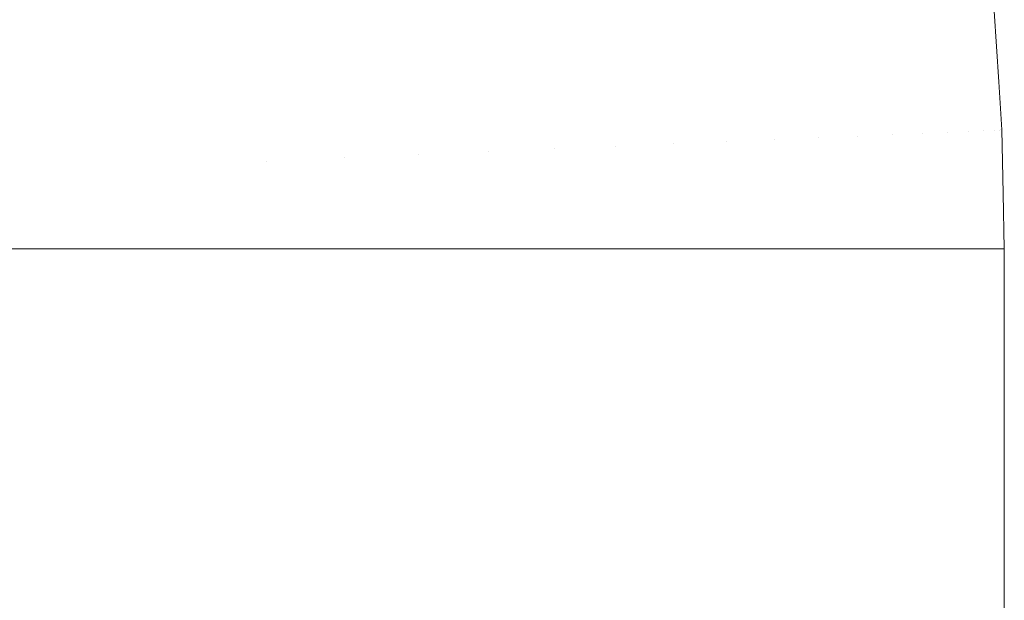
# Model space of a CAD drawing. Header units: centimetres. Extents: x -25.9 to 27.4, y -21.7 to -19.9.
# Tile 196 of 202: x 27.3774 to 27.4125, y -19.9725 to -19.9518. Entities that reach past the tile are written whole.
import ezdxf

# ---------------------------------------------------------------- set-up
doc = ezdxf.new("R2010")
doc.units = ezdxf.units.CM
doc.header["$LTSCALE"] = 2.54
doc.layers.add('Lucido design-1', color=7, linetype='Continuous')

# ---------------------------------------------------------------- blocks, each defined once
blk = doc.blocks.new('Gruppo-5-1')
at = {"color": 7, "linetype": 'Continuous', "lineweight": 9}
for points, invisible_edges in [([(27.408617, -19.947694, 875.696612), (27.409053, -19.951784, 875.696612), (27.407953, -19.951877, 875.692639), (27.407523, -19.947834, 875.692639)], 15), ([(27.407836, -19.947794, 876.349055), (27.408268, -19.951851, 876.349055), (27.409334, -19.95176, 876.345025), (27.408897, -19.947658, 876.345025)], 15), ([(27.406268, -19.947995, 875.688718), (27.406693, -19.951985, 875.688718), (27.405274, -19.952105, 875.684856), (27.404855, -19.948176, 875.684856)], 15), ([(27.405214, -19.94813, 876.356974), (27.405634, -19.952075, 876.356974), (27.407034, -19.951956, 876.35304), (27.406608, -19.947951, 876.35304)], 15), ([(27.407523, -19.947834, 875.692639), (27.407953, -19.951877, 875.692639), (27.406693, -19.951985, 875.688718), (27.406268, -19.947995, 875.688718)], 15), ([(27.406608, -19.947951, 876.35304), (27.407034, -19.951956, 876.35304), (27.408268, -19.951851, 876.349055), (27.407836, -19.947794, 876.349055)], 15), ([(27.403287, -19.948377, 875.68106), (27.403699, -19.952239, 875.68106), (27.401971, -19.952386, 875.677334), (27.401567, -19.948597, 875.677334)], 15), ([(27.40194, -19.948549, 876.364658), (27.402346, -19.952355, 876.364658), (27.404071, -19.952208, 876.360848), (27.403658, -19.948329, 876.360848)], 15), ([(27.404855, -19.948176, 875.684856), (27.405274, -19.952105, 875.684856), (27.403699, -19.952239, 875.68106), (27.403287, -19.948377, 875.68106)], 15), ([(27.403658, -19.948329, 876.360848), (27.404071, -19.952208, 876.360848), (27.405634, -19.952075, 876.356974), (27.405214, -19.94813, 876.356974)], 15), ([(27.398033, -19.949049, 876.372053), (27.398421, -19.952689, 876.372053), (27.400461, -19.952515, 876.368395), (27.400064, -19.948789, 876.368395)], 15), ([(27.401567, -19.948597, 875.677334), (27.401971, -19.952386, 875.677334), (27.400094, -19.952546, 875.673687), (27.399699, -19.948836, 875.673687)], 15), ([(27.400064, -19.948789, 876.368395), (27.400461, -19.952515, 876.368395), (27.402346, -19.952355, 876.364658), (27.40194, -19.948549, 876.364658)], 15), ([(27.397686, -19.949094, 875.670122), (27.398072, -19.952718, 875.670122), (27.395907, -19.952903, 875.666648), (27.395531, -19.94937, 875.666648)], 15), ([(27.395849, -19.949329, 876.375625), (27.396227, -19.952875, 876.375625), (27.398421, -19.952689, 876.372053), (27.398033, -19.949049, 876.372053)], 15), ([(27.399699, -19.948836, 875.673687), (27.400094, -19.952546, 875.673687), (27.398072, -19.952718, 875.670122), (27.397686, -19.949094, 875.670122)], 15), ([(27.395531, -19.94937, 875.666648), (27.395907, -19.952903, 875.666648), (27.393605, -19.953099, 875.663268), (27.393239, -19.949663, 875.663268)], 15), ([(27.393516, -19.949628, 876.379106), (27.393883, -19.953075, 876.379106), (27.396227, -19.952875, 876.375625), (27.395849, -19.949329, 876.375625)], 15), ([(27.393239, -19.949663, 875.663268), (27.393605, -19.953099, 875.663268), (27.391168, -19.953306, 875.659988), (27.390814, -19.949974, 875.659988)], 15), ([(27.391038, -19.949945, 876.382487), (27.391394, -19.953287, 876.382487), (27.393883, -19.953075, 876.379106), (27.393516, -19.949628, 876.379106)], 15), ([(27.390814, -19.949974, 875.659988), (27.391168, -19.953306, 875.659988), (27.388603, -19.953524, 875.656814), (27.38826, -19.950301, 875.656814)], 15), ([(27.388418, -19.950281, 876.385764), (27.388762, -19.953511, 876.385764), (27.391394, -19.953287, 876.382487), (27.391038, -19.949945, 876.382487)], 15), ([(27.38826, -19.950301, 875.656814), (27.388603, -19.953524, 875.656814), (27.385913, -19.953753, 875.65375), (27.385582, -19.950644, 875.65375)], 15), ([(27.38566, -19.950634, 876.38893), (27.385992, -19.953747, 876.38893), (27.388762, -19.953511, 876.385764), (27.388418, -19.950281, 876.385764)], 15), ([(27.38277, -19.951004, 876.39198), (27.383089, -19.953994, 876.39198), (27.385992, -19.953747, 876.38893), (27.38566, -19.950634, 876.38893)], 15), ([(27.385582, -19.950644, 875.65375), (27.385913, -19.953753, 875.65375), (27.383104, -19.953992, 875.650802), (27.382785, -19.951002, 875.650802)], 15), ([(27.379752, -19.951391, 876.394906), (27.380056, -19.954252, 876.394906), (27.383089, -19.953994, 876.39198), (27.38277, -19.951004, 876.39198)], 15), ([(27.382785, -19.951002, 875.650802), (27.383104, -19.953992, 875.650802), (27.38018, -19.954241, 875.647975), (27.379874, -19.951375, 875.647975)], 15), ([(27.37661, -19.951793, 876.397705), (27.3769, -19.95452, 876.397705), (27.380056, -19.954252, 876.394906), (27.379752, -19.951391, 876.394906)], 15), ([(27.379874, -19.951375, 875.647975), (27.38018, -19.954241, 875.647975), (27.377146, -19.954499, 875.645271), (27.376854, -19.951762, 875.645271)], 15), ([(27.41076, -19.951638, 875.704687), (27.411026, -19.955815, 875.704687), (27.410253, -19.955848, 875.70063), (27.409989, -19.951704, 875.70063)], 15), ([(27.410231, -19.951683, 876.340958), (27.410496, -19.955838, 876.340958), (27.411225, -19.955807, 876.336861), (27.410958, -19.951622, 876.336861)], 15), ([(27.411364, -19.951587, 875.708777), (27.411632, -19.95579, 875.708777), (27.411026, -19.955815, 875.704687), (27.41076, -19.951638, 875.704687)], 15), ([(27.410958, -19.951622, 876.336861), (27.411225, -19.955807, 876.336861), (27.411782, -19.955783, 876.33274), (27.411514, -19.951574, 876.33274)], 15), ([(27.411799, -19.95155, 875.712891), (27.412068, -19.955771, 875.712891), (27.411632, -19.95579, 875.708777), (27.411364, -19.951587, 875.708777)], 15), ([(27.411514, -19.951574, 876.33274), (27.411782, -19.955783, 876.33274), (27.412168, -19.955767, 876.328604), (27.411898, -19.951542, 876.328604)], 15), ([(27.412064, -19.951527, 875.717024), (27.412334, -19.95576, 875.717024), (27.412068, -19.955771, 875.712891), (27.411799, -19.95155, 875.712891)], 15), ([(27.411898, -19.951542, 876.328604), (27.412168, -19.955767, 876.328604), (27.412381, -19.955758, 876.324458), (27.412111, -19.951523, 876.324458)], 15), ([(27.412334, -19.95576, 875.717024), (27.412064, -19.951527, 875.717024), (27.412159, -19.951519, 875.721383), (27.412319, -19.954041, 875.721383)], 11), ([(27.412319, -19.954041, 876.321383), (27.412159, -19.951519, 876.321383), (27.412111, -19.951523, 876.324458), (27.412381, -19.955758, 876.324458)], 14), ([(27.412159, -19.951519, 876.321383), (27.412319, -19.954041, 876.321383), (27.412319, -19.954041, 875.721383), (27.412159, -19.951519, 875.721383)], 10), ([(27.406693, -19.951985, 875.688718), (27.406948, -19.955989, 875.688718), (27.405525, -19.956049, 875.684856), (27.405274, -19.952105, 875.684856)], 15), ([(27.405634, -19.952075, 876.356974), (27.405887, -19.956034, 876.356974), (27.40729, -19.955974, 876.35304), (27.407034, -19.951956, 876.35304)], 15), ([(27.407953, -19.951877, 875.692639), (27.408212, -19.955935, 875.692639), (27.406948, -19.955989, 875.688718), (27.406693, -19.951985, 875.688718)], 15), ([(27.407034, -19.951956, 876.35304), (27.40729, -19.955974, 876.35304), (27.408527, -19.955922, 876.349055), (27.408268, -19.951851, 876.349055)], 15), ([(27.409053, -19.951784, 875.696612), (27.409315, -19.955888, 875.696612), (27.408212, -19.955935, 875.692639), (27.407953, -19.951877, 875.692639)], 15), ([(27.408268, -19.951851, 876.349055), (27.408527, -19.955922, 876.349055), (27.409596, -19.955876, 876.345025), (27.409334, -19.95176, 876.345025)], 15), ([(27.409989, -19.951704, 875.70063), (27.410253, -19.955848, 875.70063), (27.409315, -19.955888, 875.696612), (27.409053, -19.951784, 875.696612)], 15), ([(27.409334, -19.95176, 876.345025), (27.409596, -19.955876, 876.345025), (27.410496, -19.955838, 876.340958), (27.410231, -19.951683, 876.340958)], 15), ([(27.403699, -19.952239, 875.68106), (27.403946, -19.956116, 875.68106), (27.402214, -19.95619, 875.677334), (27.401971, -19.952386, 875.677334)], 15), ([(27.402346, -19.952355, 876.364658), (27.402589, -19.956174, 876.364658), (27.404319, -19.9561, 876.360848), (27.404071, -19.952208, 876.360848)], 15), ([(27.405274, -19.952105, 875.684856), (27.405525, -19.956049, 875.684856), (27.403946, -19.956116, 875.68106), (27.403699, -19.952239, 875.68106)], 15), ([(27.404071, -19.952208, 876.360848), (27.404319, -19.9561, 876.360848), (27.405887, -19.956034, 876.356974), (27.405634, -19.952075, 876.356974)], 15), ([(27.396227, -19.952875, 876.375625), (27.396454, -19.956434, 876.375625), (27.398654, -19.956341, 876.372053), (27.398421, -19.952689, 876.372053)], 15), ([(27.400094, -19.952546, 875.673687), (27.400332, -19.95627, 875.673687), (27.398304, -19.956356, 875.670122), (27.398072, -19.952718, 875.670122)], 15), ([(27.398421, -19.952689, 876.372053), (27.398654, -19.956341, 876.372053), (27.4007, -19.956254, 876.368395), (27.400461, -19.952515, 876.368395)], 15), ([(27.401971, -19.952386, 875.677334), (27.402214, -19.95619, 875.677334), (27.400332, -19.95627, 875.673687), (27.400094, -19.952546, 875.673687)], 15), ([(27.400461, -19.952515, 876.368395), (27.4007, -19.956254, 876.368395), (27.402589, -19.956174, 876.364658), (27.402346, -19.952355, 876.364658)], 15), ([(27.395907, -19.952903, 875.666648), (27.396133, -19.956448, 875.666648), (27.393824, -19.956546, 875.663268), (27.393605, -19.953099, 875.663268)], 15), ([(27.393883, -19.953075, 876.379106), (27.394104, -19.956534, 876.379106), (27.396454, -19.956434, 876.375625), (27.396227, -19.952875, 876.375625)], 15), ([(27.398072, -19.952718, 875.670122), (27.398304, -19.956356, 875.670122), (27.396133, -19.956448, 875.666648), (27.395907, -19.952903, 875.666648)], 15), ([(27.391168, -19.953306, 875.659988), (27.391382, -19.95665, 875.659988), (27.388809, -19.956759, 875.656814), (27.388603, -19.953524, 875.656814)], 15), ([(27.388762, -19.953511, 876.385764), (27.388969, -19.956752, 876.385764), (27.391608, -19.95664, 876.382487), (27.391394, -19.953287, 876.382487)], 15), ([(27.393605, -19.953099, 875.663268), (27.393824, -19.956546, 875.663268), (27.391382, -19.95665, 875.659988), (27.391168, -19.953306, 875.659988)], 15), ([(27.391394, -19.953287, 876.382487), (27.391608, -19.95664, 876.382487), (27.394104, -19.956534, 876.379106), (27.393883, -19.953075, 876.379106)], 15), ([(27.383089, -19.953994, 876.39198), (27.38328, -19.956994, 876.39198), (27.386191, -19.95687, 876.38893), (27.385992, -19.953747, 876.38893)], 15), ([(27.388603, -19.953524, 875.656814), (27.388809, -19.956759, 875.656814), (27.386112, -19.956874, 875.65375), (27.385913, -19.953753, 875.65375)], 15), ([(27.385992, -19.953747, 876.38893), (27.386191, -19.95687, 876.38893), (27.388969, -19.956752, 876.385764), (27.388762, -19.953511, 876.385764)], 15), ([(27.380056, -19.954252, 876.394906), (27.380239, -19.957123, 876.394906), (27.38328, -19.956994, 876.39198), (27.383089, -19.953994, 876.39198)], 15), ([(27.383104, -19.953992, 875.650802), (27.383295, -19.956993, 875.650802), (27.380363, -19.957118, 875.647975), (27.38018, -19.954241, 875.647975)], 15), ([(27.385913, -19.953753, 875.65375), (27.386112, -19.956874, 875.65375), (27.383295, -19.956993, 875.650802), (27.383104, -19.953992, 875.650802)], 15), ([(27.412381, -19.955758, 876.324458), (27.412429, -19.955756, 876.321383), (27.412319, -19.954041, 876.321383)], 9), ([(27.412429, -19.955756, 875.721383), (27.412319, -19.954041, 875.721383), (27.412319, -19.954041, 876.321383), (27.412429, -19.955756, 876.321383)], 10), ([(27.412319, -19.954041, 875.721383), (27.412429, -19.955756, 875.721383), (27.412334, -19.95576, 875.717024)], 10), ([(27.3769, -19.95452, 876.397705), (27.377075, -19.957258, 876.397705), (27.380239, -19.957123, 876.394906), (27.380056, -19.954252, 876.394906)], 15), ([(27.38018, -19.954241, 875.647975), (27.380363, -19.957118, 875.647975), (27.377321, -19.957247, 875.645271), (27.377146, -19.954499, 875.645271)], 15), ([(27.410253, -19.955848, 875.70063), (27.410342, -19.96, 875.70063), (27.409402, -19.96, 875.696612), (27.409315, -19.955888, 875.696612)], 13), ([(27.410496, -19.955838, 876.340958), (27.409596, -19.955876, 876.345025), (27.409684, -19.96, 876.345025), (27.410324, -19.96, 876.342133)], 11), ([(27.411026, -19.955815, 875.704687), (27.411115, -19.96, 875.704687), (27.410342, -19.96, 875.70063), (27.410253, -19.955848, 875.70063)], 13), ([(27.410324, -19.96, 876.342133), (27.410584, -19.96, 876.340958), (27.410496, -19.955838, 876.340958)], 10), ([(27.411225, -19.955807, 876.336861), (27.410496, -19.955838, 876.340958), (27.410584, -19.96, 876.340958), (27.411097, -19.96, 876.338076)], 11), ([(27.411632, -19.95579, 875.708777), (27.411721, -19.96, 875.708777), (27.411115, -19.96, 875.704687), (27.411026, -19.955815, 875.704687)], 13), ([(27.411097, -19.96, 876.338076), (27.411314, -19.96, 876.336861), (27.411225, -19.955807, 876.336861)], 10), ([(27.411782, -19.955783, 876.33274), (27.411225, -19.955807, 876.336861), (27.411314, -19.96, 876.336861), (27.411703, -19.96, 876.333988)], 11), ([(27.412068, -19.955771, 875.712891), (27.412158, -19.96, 875.712891), (27.411721, -19.96, 875.708777), (27.411632, -19.95579, 875.708777)], 13), ([(27.411703, -19.96, 876.333988), (27.411872, -19.96, 876.33274), (27.411782, -19.955783, 876.33274)], 10), ([(27.412168, -19.955767, 876.328604), (27.411782, -19.955783, 876.33274), (27.411872, -19.96, 876.33274), (27.412139, -19.96, 876.329874)], 11), ([(27.412334, -19.95576, 875.717024), (27.412424, -19.96, 875.717024), (27.412158, -19.96, 875.712891), (27.412068, -19.955771, 875.712891)], 13), ([(27.412139, -19.96, 876.329874), (27.412258, -19.96, 876.328604), (27.412168, -19.955767, 876.328604)], 10), ([(27.412381, -19.955758, 876.324458), (27.412168, -19.955767, 876.328604), (27.412258, -19.96, 876.328604), (27.412405, -19.96, 876.325742)], 11), ([(27.412424, -19.96, 875.717024), (27.412334, -19.95576, 875.717024), (27.412429, -19.955756, 875.721383), (27.412477, -19.958028, 875.721383)], 11), ([(27.412477, -19.958028, 876.321383), (27.412429, -19.955756, 876.321383), (27.412381, -19.955758, 876.324458), (27.412472, -19.96, 876.324458)], 14), ([(27.412405, -19.96, 876.325742), (27.412472, -19.96, 876.324458), (27.412381, -19.955758, 876.324458)], 10), ([(27.412429, -19.955756, 876.321383), (27.412477, -19.958028, 876.321383), (27.412477, -19.958028, 875.721383), (27.412429, -19.955756, 875.721383)], 10), ([(27.402214, -19.95619, 875.677334), (27.402295, -19.96, 875.677334), (27.400411, -19.96, 875.673687), (27.400332, -19.95627, 875.673687)], 13), ([(27.402589, -19.956174, 876.364658), (27.4007, -19.956254, 876.368395), (27.400779, -19.96, 876.368395), (27.402282, -19.96, 876.365426)], 11), ([(27.403946, -19.956116, 875.68106), (27.404028, -19.96, 875.68106), (27.402295, -19.96, 875.677334), (27.402214, -19.95619, 875.677334)], 13), ([(27.402282, -19.96, 876.365426), (27.40267, -19.96, 876.364658), (27.402589, -19.956174, 876.364658)], 10), ([(27.404319, -19.9561, 876.360848), (27.402589, -19.956174, 876.364658), (27.40267, -19.96, 876.364658), (27.404015, -19.96, 876.361701)], 11), ([(27.405525, -19.956049, 875.684856), (27.405609, -19.96, 875.684856), (27.404028, -19.96, 875.68106), (27.403946, -19.956116, 875.68106)], 13), ([(27.404015, -19.96, 876.361701), (27.404402, -19.96, 876.360848), (27.404319, -19.9561, 876.360848)], 10), ([(27.405887, -19.956034, 876.356974), (27.404319, -19.9561, 876.360848), (27.404402, -19.96, 876.360848), (27.405594, -19.96, 876.357904)], 11), ([(27.406948, -19.955989, 875.688718), (27.407033, -19.96, 875.688718), (27.405609, -19.96, 875.684856), (27.405525, -19.956049, 875.684856)], 13), ([(27.405594, -19.96, 876.357904), (27.405971, -19.96, 876.356974), (27.405887, -19.956034, 876.356974)], 10), ([(27.40729, -19.955974, 876.35304), (27.405887, -19.956034, 876.356974), (27.405971, -19.96, 876.356974), (27.407018, -19.96, 876.354043)], 11), ([(27.408212, -19.955935, 875.692639), (27.408299, -19.96, 875.692639), (27.407033, -19.96, 875.688718), (27.406948, -19.955989, 875.688718)], 13), ([(27.407018, -19.96, 876.354043), (27.407376, -19.96, 876.35304), (27.40729, -19.955974, 876.35304)], 10), ([(27.408527, -19.955922, 876.349055), (27.40729, -19.955974, 876.35304), (27.407376, -19.96, 876.35304), (27.408282, -19.96, 876.350123)], 11), ([(27.409315, -19.955888, 875.696612), (27.409402, -19.96, 875.696612), (27.408299, -19.96, 875.692639), (27.408212, -19.955935, 875.692639)], 13), ([(27.408282, -19.96, 876.350123), (27.408614, -19.96, 876.349055), (27.408527, -19.955922, 876.349055)], 10), ([(27.409596, -19.955876, 876.345025), (27.408527, -19.955922, 876.349055), (27.408614, -19.96, 876.349055), (27.409385, -19.96, 876.346151)], 11), ([(27.409385, -19.96, 876.346151), (27.409684, -19.96, 876.345025), (27.409596, -19.955876, 876.345025)], 10), ([(27.393824, -19.956546, 875.663268), (27.393898, -19.96, 875.663268), (27.391453, -19.96, 875.659988), (27.391382, -19.95665, 875.659988)], 13), ([(27.394104, -19.956534, 876.379106), (27.391608, -19.95664, 876.382487), (27.391679, -19.96, 876.382487), (27.393891, -19.96, 876.379494)], 11), ([(27.396133, -19.956448, 875.666648), (27.396209, -19.96, 875.666648), (27.393898, -19.96, 875.663268), (27.393824, -19.956546, 875.663268)], 13), ([(27.393891, -19.96, 876.379494), (27.394178, -19.96, 876.379106), (27.394104, -19.956534, 876.379106)], 10), ([(27.396454, -19.956434, 876.375625), (27.394104, -19.956534, 876.379106), (27.394178, -19.96, 876.379106), (27.3962, -19.96, 876.376113)], 11), ([(27.398304, -19.956356, 875.670122), (27.398381, -19.96, 875.670122), (27.396209, -19.96, 875.666648), (27.396133, -19.956448, 875.666648)], 13), ([(27.3962, -19.96, 876.376113), (27.39653, -19.96, 876.375625), (27.396454, -19.956434, 876.375625)], 10), ([(27.398654, -19.956341, 876.372053), (27.396454, -19.956434, 876.375625), (27.39653, -19.96, 876.375625), (27.398371, -19.96, 876.372638)], 11), ([(27.400332, -19.95627, 875.673687), (27.400411, -19.96, 875.673687), (27.398381, -19.96, 875.670122), (27.398304, -19.956356, 875.670122)], 13), ([(27.398371, -19.96, 876.372638), (27.398731, -19.96, 876.372053), (27.398654, -19.956341, 876.372053)], 10), ([(27.4007, -19.956254, 876.368395), (27.398654, -19.956341, 876.372053), (27.398731, -19.96, 876.372053), (27.400399, -19.96, 876.369074)], 11), ([(27.400399, -19.96, 876.369074), (27.400779, -19.96, 876.368395), (27.4007, -19.956254, 876.368395)], 10), ([(27.383359, -19.96, 876.391964), (27.386177, -19.96, 876.389015), (27.386191, -19.95687, 876.38893), (27.38328, -19.956994, 876.39198)], 14), ([(27.386112, -19.956874, 875.65375), (27.386179, -19.96, 875.65375), (27.383359, -19.96, 875.650802), (27.383295, -19.956993, 875.650802)], 13), ([(27.388809, -19.956759, 875.656814), (27.388878, -19.96, 875.656814), (27.386179, -19.96, 875.65375), (27.386112, -19.956874, 875.65375)], 13), ([(27.386177, -19.96, 876.389015), (27.386258, -19.96, 876.38893), (27.386191, -19.95687, 876.38893)], 10), ([(27.388969, -19.956752, 876.385764), (27.386191, -19.95687, 876.38893), (27.386258, -19.96, 876.38893), (27.388875, -19.96, 876.38595)], 11), ([(27.391382, -19.95665, 875.659988), (27.391453, -19.96, 875.659988), (27.388878, -19.96, 875.656814), (27.388809, -19.956759, 875.656814)], 13), ([(27.388875, -19.96, 876.38595), (27.389037, -19.96, 876.385764), (27.388969, -19.956752, 876.385764)], 10), ([(27.391608, -19.95664, 876.382487), (27.388969, -19.956752, 876.385764), (27.389037, -19.96, 876.385764), (27.391447, -19.96, 876.382775)], 11), ([(27.391447, -19.96, 876.382775), (27.391679, -19.96, 876.382487), (27.391608, -19.95664, 876.382487)], 10), ([(27.377376, -19.96, 876.397491), (27.380301, -19.96, 876.394906), (27.380239, -19.957123, 876.394906), (27.377075, -19.957258, 876.397705)], 14), ([(27.380363, -19.957118, 875.647975), (27.380424, -19.96, 875.647975), (27.37738, -19.96, 875.645271), (27.377321, -19.957247, 875.645271)], 13), ([(27.380422, -19.96, 876.39479), (27.383344, -19.96, 876.39198), (27.38328, -19.956994, 876.39198), (27.380239, -19.957123, 876.394906)], 14), ([(27.380239, -19.957123, 876.394906), (27.380301, -19.96, 876.394906), (27.380422, -19.96, 876.39479)], 9), ([(27.383295, -19.956993, 875.650802), (27.383359, -19.96, 875.650802), (27.380424, -19.96, 875.647975), (27.380363, -19.957118, 875.647975)], 13), ([(27.38328, -19.956994, 876.39198), (27.383344, -19.96, 876.39198), (27.383359, -19.96, 876.391964)], 9), ([(27.412477, -19.958028, 875.721383), (27.412519, -19.96, 875.721383), (27.412424, -19.96, 875.717024)], 8), ([(27.412472, -19.96, 876.324458), (27.412519, -19.96, 876.321383), (27.412477, -19.958028, 876.321383)], 8), ([(27.412477, -19.958028, 875.721383), (27.412477, -19.958028, 876.321383), (27.412519, -19.96, 876.321383), (27.412519, -19.96, 875.721383)], 1), ([(27.37738, -19.96, 875.645271), (27.37738, -21.56, 875.645271), (27.374231, -21.56, 875.642697), (27.374231, -19.96, 875.642697)], 5), ([(27.380301, -19.96, 876.394906), (27.377376, -19.96, 876.397491), (27.377376, -21.56, 876.397491), (27.380301, -21.56, 876.394906)], 10), ([(27.380424, -19.96, 875.647975), (27.380424, -21.56, 875.647975), (27.37738, -21.56, 875.645271), (27.37738, -19.96, 875.645271)], 5), ([(27.380301, -21.56, 876.394906), (27.380422, -21.56, 876.39479), (27.380422, -19.96, 876.39479), (27.380301, -19.96, 876.394906)], 10), ([(27.383344, -19.96, 876.39198), (27.380422, -19.96, 876.39479), (27.380422, -21.56, 876.39479), (27.383344, -21.56, 876.39198)], 10), ([(27.383359, -19.96, 875.650802), (27.383359, -21.56, 875.650802), (27.380424, -21.56, 875.647975), (27.380424, -19.96, 875.647975)], 5), ([(27.383344, -21.56, 876.39198), (27.383359, -21.56, 876.391964), (27.383359, -19.96, 876.391964), (27.383344, -19.96, 876.39198)], 10), ([(27.386177, -21.56, 876.389015), (27.386177, -19.96, 876.389015), (27.383359, -19.96, 876.391964), (27.383359, -21.56, 876.391964)], 5), ([(27.386179, -19.96, 875.65375), (27.386179, -21.56, 875.65375), (27.383359, -21.56, 875.650802), (27.383359, -19.96, 875.650802)], 5), ([(27.386258, -19.96, 876.38893), (27.386177, -19.96, 876.389015), (27.386177, -21.56, 876.389015), (27.386258, -21.56, 876.38893)], 10), ([(27.388878, -19.96, 875.656814), (27.388878, -21.56, 875.656814), (27.386179, -21.56, 875.65375), (27.386179, -19.96, 875.65375)], 5), ([(27.386258, -21.56, 876.38893), (27.388875, -21.56, 876.38595), (27.388875, -19.96, 876.38595), (27.386258, -19.96, 876.38893)], 10), ([(27.389037, -19.96, 876.385764), (27.388875, -19.96, 876.38595), (27.388875, -21.56, 876.38595), (27.389037, -21.56, 876.385764)], 10), ([(27.391453, -19.96, 875.659988), (27.391453, -21.56, 875.659988), (27.388878, -21.56, 875.656814), (27.388878, -19.96, 875.656814)], 5), ([(27.389037, -21.56, 876.385764), (27.391447, -21.56, 876.382775), (27.391447, -19.96, 876.382775), (27.389037, -19.96, 876.385764)], 10), ([(27.391679, -19.96, 876.382487), (27.391447, -19.96, 876.382775), (27.391447, -21.56, 876.382775), (27.391679, -21.56, 876.382487)], 10), ([(27.393898, -19.96, 875.663268), (27.393898, -21.56, 875.663268), (27.391453, -21.56, 875.659988), (27.391453, -19.96, 875.659988)], 5), ([(27.391679, -21.56, 876.382487), (27.393891, -21.56, 876.379494), (27.393891, -19.96, 876.379494), (27.391679, -19.96, 876.382487)], 10), ([(27.394178, -19.96, 876.379106), (27.393891, -19.96, 876.379494), (27.393891, -21.56, 876.379494), (27.394178, -21.56, 876.379106)], 10), ([(27.396209, -19.96, 875.666648), (27.396209, -21.56, 875.666648), (27.393898, -21.56, 875.663268), (27.393898, -19.96, 875.663268)], 5), ([(27.394178, -21.56, 876.379106), (27.3962, -21.56, 876.376113), (27.3962, -19.96, 876.376113), (27.394178, -19.96, 876.379106)], 10), ([(27.39653, -19.96, 876.375625), (27.3962, -19.96, 876.376113), (27.3962, -21.56, 876.376113), (27.39653, -21.56, 876.375625)], 10), ([(27.398381, -19.96, 875.670122), (27.398381, -21.56, 875.670122), (27.396209, -21.56, 875.666648), (27.396209, -19.96, 875.666648)], 5), ([(27.39653, -21.56, 876.375625), (27.398371, -21.56, 876.372638), (27.398371, -19.96, 876.372638), (27.39653, -19.96, 876.375625)], 10), ([(27.398731, -19.96, 876.372053), (27.398371, -19.96, 876.372638), (27.398371, -21.56, 876.372638), (27.398731, -21.56, 876.372053)], 10), ([(27.400411, -19.96, 875.673687), (27.400411, -21.56, 875.673687), (27.398381, -21.56, 875.670122), (27.398381, -19.96, 875.670122)], 5), ([(27.398731, -21.56, 876.372053), (27.400399, -21.56, 876.369074), (27.400399, -19.96, 876.369074), (27.398731, -19.96, 876.372053)], 10), ([(27.400779, -19.96, 876.368395), (27.400399, -19.96, 876.369074), (27.400399, -21.56, 876.369074), (27.400779, -21.56, 876.368395)], 10), ([(27.402295, -19.96, 875.677334), (27.402295, -21.56, 875.677334), (27.400411, -21.56, 875.673687), (27.400411, -19.96, 875.673687)], 5), ([(27.400779, -21.56, 876.368395), (27.402282, -21.56, 876.365426), (27.402282, -19.96, 876.365426), (27.400779, -19.96, 876.368395)], 10), ([(27.40267, -19.96, 876.364658), (27.402282, -19.96, 876.365426), (27.402282, -21.56, 876.365426), (27.40267, -21.56, 876.364658)], 10), ([(27.404028, -19.96, 875.68106), (27.404028, -21.56, 875.68106), (27.402295, -21.56, 875.677334), (27.402295, -19.96, 875.677334)], 5), ([(27.40267, -21.56, 876.364658), (27.404015, -21.56, 876.361701), (27.404015, -19.96, 876.361701), (27.40267, -19.96, 876.364658)], 10), ([(27.404402, -19.96, 876.360848), (27.404015, -19.96, 876.361701), (27.404015, -21.56, 876.361701), (27.404402, -21.56, 876.360848)], 10), ([(27.405609, -19.96, 875.684856), (27.405609, -21.56, 875.684856), (27.404028, -21.56, 875.68106), (27.404028, -19.96, 875.68106)], 5), ([(27.404402, -21.56, 876.360848), (27.405594, -21.56, 876.357904), (27.405594, -19.96, 876.357904), (27.404402, -19.96, 876.360848)], 10), ([(27.405971, -19.96, 876.356974), (27.405594, -19.96, 876.357904), (27.405594, -21.56, 876.357904), (27.405971, -21.56, 876.356974)], 10), ([(27.407033, -19.96, 875.688718), (27.407033, -21.56, 875.688718), (27.405609, -21.56, 875.684856), (27.405609, -19.96, 875.684856)], 5), ([(27.405971, -21.56, 876.356974), (27.407018, -21.56, 876.354043), (27.407018, -19.96, 876.354043), (27.405971, -19.96, 876.356974)], 10), ([(27.407376, -19.96, 876.35304), (27.407018, -19.96, 876.354043), (27.407018, -21.56, 876.354043), (27.407376, -21.56, 876.35304)], 10), ([(27.408299, -19.96, 875.692639), (27.408299, -21.56, 875.692639), (27.407033, -21.56, 875.688718), (27.407033, -19.96, 875.688718)], 5), ([(27.407376, -21.56, 876.35304), (27.408282, -21.56, 876.350123), (27.408282, -19.96, 876.350123), (27.407376, -19.96, 876.35304)], 10), ([(27.408614, -19.96, 876.349055), (27.408282, -19.96, 876.350123), (27.408282, -21.56, 876.350123), (27.408614, -21.56, 876.349055)], 10), ([(27.409402, -19.96, 875.696612), (27.409402, -21.56, 875.696612), (27.408299, -21.56, 875.692639), (27.408299, -19.96, 875.692639)], 5), ([(27.408614, -21.56, 876.349055), (27.409385, -21.56, 876.346151), (27.409385, -19.96, 876.346151), (27.408614, -19.96, 876.349055)], 10), ([(27.409684, -19.96, 876.345025), (27.409385, -19.96, 876.346151), (27.409385, -21.56, 876.346151), (27.409684, -21.56, 876.345025)], 10), ([(27.410342, -19.96, 875.70063), (27.410342, -21.56, 875.70063), (27.409402, -21.56, 875.696612), (27.409402, -19.96, 875.696612)], 5), ([(27.409684, -21.56, 876.345025), (27.410324, -21.56, 876.342133), (27.410324, -19.96, 876.342133), (27.409684, -19.96, 876.345025)], 10), ([(27.410584, -19.96, 876.340958), (27.410324, -19.96, 876.342133), (27.410324, -21.56, 876.342133), (27.410584, -21.56, 876.340958)], 10), ([(27.411115, -19.96, 875.704687), (27.411115, -21.56, 875.704687), (27.410342, -21.56, 875.70063), (27.410342, -19.96, 875.70063)], 5), ([(27.410584, -21.56, 876.340958), (27.411097, -21.56, 876.338076), (27.411097, -19.96, 876.338076), (27.410584, -19.96, 876.340958)], 10), ([(27.411314, -19.96, 876.336861), (27.411097, -19.96, 876.338076), (27.411097, -21.56, 876.338076), (27.411314, -21.56, 876.336861)], 10), ([(27.411721, -19.96, 875.708777), (27.411721, -21.56, 875.708777), (27.411115, -21.56, 875.704687), (27.411115, -19.96, 875.704687)], 5), ([(27.411314, -21.56, 876.336861), (27.411703, -21.56, 876.333988), (27.411703, -19.96, 876.333988), (27.411314, -19.96, 876.336861)], 10), ([(27.411872, -19.96, 876.33274), (27.411703, -19.96, 876.333988), (27.411703, -21.56, 876.333988), (27.411872, -21.56, 876.33274)], 10), ([(27.412158, -19.96, 875.712891), (27.412158, -21.56, 875.712891), (27.411721, -21.56, 875.708777), (27.411721, -19.96, 875.708777)], 5), ([(27.411872, -21.56, 876.33274), (27.412139, -21.56, 876.329874), (27.412139, -19.96, 876.329874), (27.411872, -19.96, 876.33274)], 10), ([(27.412258, -19.96, 876.328604), (27.412139, -19.96, 876.329874), (27.412139, -21.56, 876.329874), (27.412258, -21.56, 876.328604)], 10), ([(27.412424, -19.96, 875.717024), (27.412424, -21.56, 875.717024), (27.412158, -21.56, 875.712891), (27.412158, -19.96, 875.712891)], 5), ([(27.412258, -21.56, 876.328604), (27.412405, -21.56, 876.325742), (27.412405, -19.96, 876.325742), (27.412258, -19.96, 876.328604)], 10), ([(27.412472, -19.96, 876.324458), (27.412405, -19.96, 876.325742), (27.412405, -21.56, 876.325742), (27.412472, -21.56, 876.324458)], 10), ([(27.412519, -19.96, 875.721383), (27.412519, -21.56, 875.721383), (27.412424, -21.56, 875.717024), (27.412424, -19.96, 875.717024)], 4), ([(27.412472, -21.56, 876.324458), (27.412519, -21.56, 876.321383), (27.412519, -19.96, 876.321383), (27.412472, -19.96, 876.324458)], 8)]:
    blk.add_3dface(points, dxfattribs=dict(at, invisible_edges=invisible_edges))
blk.add_3dface([(27.412519, -19.96, 875.721383), (27.412519, -19.96, 876.321383), (27.412519, -21.56, 876.321383), (27.412519, -21.56, 875.721383)], dxfattribs=at)

msp = doc.modelspace()

# ---------------------------------------------------------------- block references
at = {"layer": 'Lucido design-1', "color": 7}
msp.add_blockref('Gruppo-5-1', (0, 0), dxfattribs=at)

doc.saveas('drawing.dxf')
